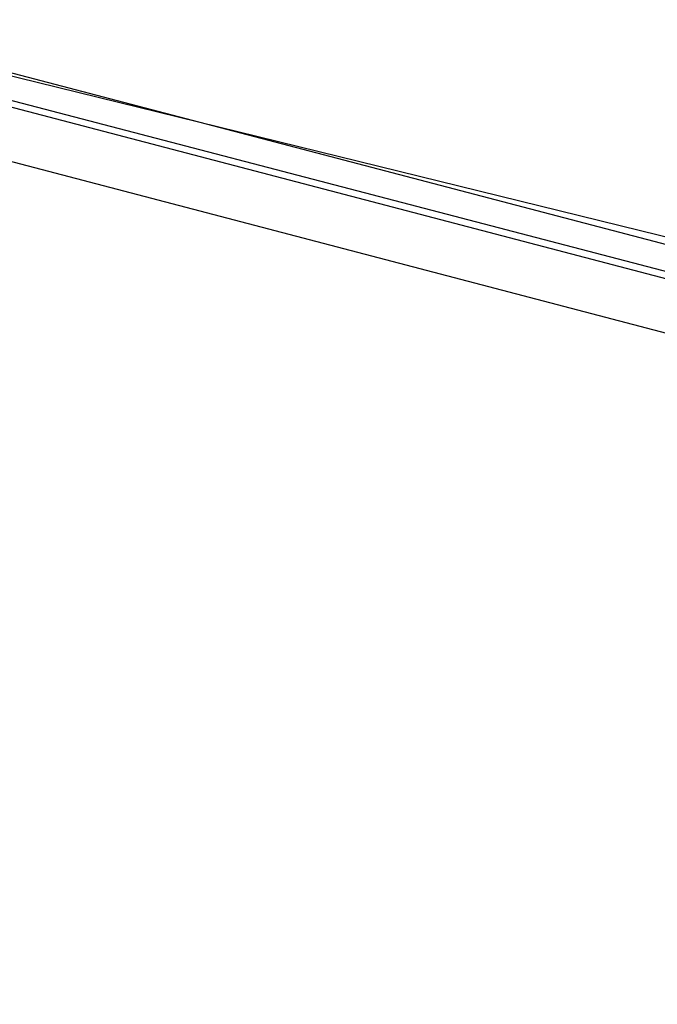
# Model space of a CAD drawing. Header units: feet. Extents: x -79 to 198, y -22 to 181.
# Tile 25 of 256: x 31.872 to 32.184, y 20.17 to 20.652. Entities that reach past the tile are written whole.
import ezdxf

# ---------------------------------------------------------------- set-up
doc = ezdxf.new("R2010")
doc.units = ezdxf.units.FT
doc.layers.add('A-LINEA', color=7, linetype='CONTINUOUS')

msp = doc.modelspace()

# ---------------------------------------------------------------- linework, layer by layer
at = {"layer": 'A-LINEA'}
for points in [[(26.7067, 23.3511), (28.04, 21.6178), (31.0267, 20.8311), (34.0133, 20.0978), (37.0133, 19.4044), (40.0267, 18.7778), (43.0533, 18.2044), (46.0933, 17.6844), (49.1467, 17.2178), (52.2, 16.8044), (55.2533, 16.4444), (58.32, 16.1511), (60.4, 16.0178), (62.48, 15.9511), (64.5467, 15.9244), (66.6267, 15.9511), (68.7067, 16.0178), (70.7867, 16.1511), (72.8533, 16.3244), (74.92, 16.5511), (76.9867, 16.8178), (79.04, 17.1511), (81.08, 17.5244), (83.12, 17.9378)], [(26.7067, 23.3511), (28.04, 21.6178), (31.0267, 20.8311), (34.0133, 20.0978), (37.0133, 19.4044), (40.0267, 18.7778), (43.0533, 18.2044), (46.0933, 17.6844), (49.1467, 17.2178), (52.2, 16.8044), (55.2533, 16.4444), (58.32, 16.1511), (60.4, 16.0178), (62.48, 15.9511), (64.5467, 15.9244), (66.6267, 15.9511), (68.7067, 16.0178), (70.7867, 16.1511), (72.8533, 16.3244), (74.92, 16.5511), (76.9867, 16.8178), (79.04, 17.1511), (81.08, 17.5244), (83.12, 17.9378)], [(32.3067, 20.4978), (28.48, 21.4978), (28.4933, 21.5111), (32.3067, 20.5111), (32.3067, 20.4978)], [(32.3067, 20.4978), (28.48, 21.4978), (28.4933, 21.5111), (32.3067, 20.5111), (32.3067, 20.4978)], [(32.2933, 20.4711), (28.48, 21.4711), (28.48, 21.4844), (28.48, 21.4978), (32.2933, 20.4978), (32.3067, 20.4844), (32.2933, 20.4711)], [(32.2933, 20.4711), (28.48, 21.4711), (28.48, 21.4844), (28.48, 21.4978), (32.2933, 20.4978), (32.3067, 20.4844), (32.2933, 20.4711)]]:
    msp.add_lwpolyline(points, dxfattribs=at)

doc.saveas('drawing.dxf')
